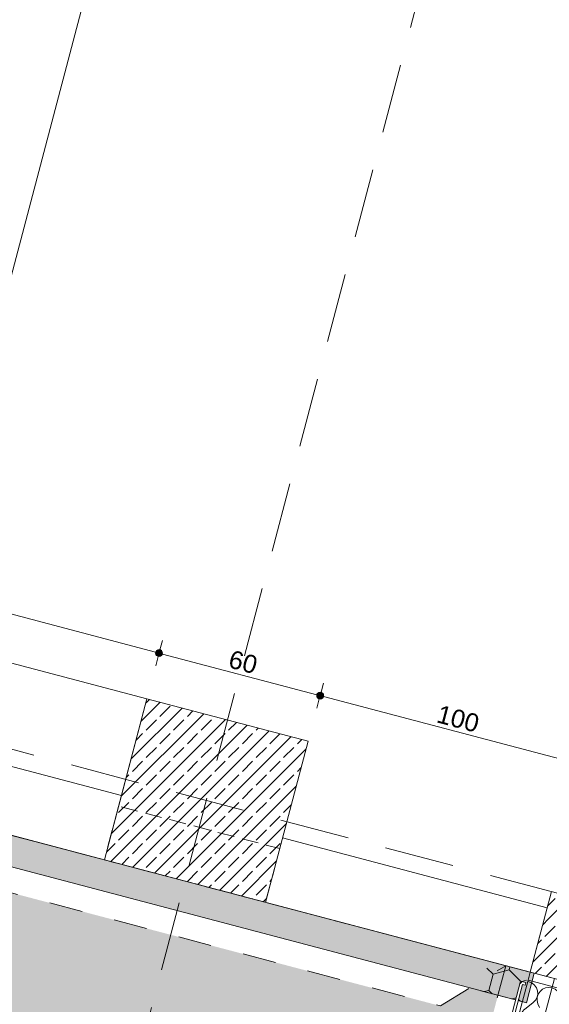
# Model space of a CAD drawing. Header units: millimetres. Extents: x -176817 to 18864955, y -12996033 to 201123.
# Tile 126 of 256: x 154299 to 156205, y -7051 to -3505. Entities that reach past the tile are written whole.
import ezdxf
from ezdxf.enums import TextEntityAlignment as Align

# ---------------------------------------------------------------- set-up
doc = ezdxf.new("R2010")
doc.units = ezdxf.units.MM
doc.header["$MEASUREMENT"] = 0
for name, pattern in [('Przerywana', [240, 120, -120]), ('Przerywana długa', [390, 250, -140]), ('Przerywana gęsta', [90, 60, -30])]:
    doc.linetypes.add(name, pattern=pattern)
for name, color, linetype in [('213-A Wymiarowanie wewnętrzne', 7, 'Continuous'), ('230-A Ściany wewnętrzne', 7, 'Continuous'), ('231-A Ściany zewnętrzne', 7, 'Continuous'), ('280-A Dachy Powłoki', 7, 'Continuous'), ('291-A Obróbka blacharska', 7, 'Continuous'), ('410-K Osie', 7, 'Continuous'), ('440-K Słupy', 7, 'Continuous'), ('450-K Belki', 7, 'Continuous'), ('460-K Stropy', 7, 'Continuous')]:
    doc.layers.add(name, color=color, linetype=linetype)
doc.styles.add('STYL_AUTOMATYCZNY_4', font='arial.ttf')
doc.styles.add('STYL_AUTOMATYCZNY_8', font='ARIALN.TTF')
doc.dimstyles.new('STYL_AUTOMATYCZNY__3', dxfattribs={"dimtxt": 64.999998, "dimasz": 47.5, "dimexe": 0.18, "dimexo": 0.0625, "dimgap": 0, "dimtad": 1, "dimdec": 1, "dimlfac": 0.1, "dimzin": 0, "dimdsep": 46, "dimtxsty": 'STYL_AUTOMATYCZNY_4', "dimblk": 'ARROWHEAD_11', "dimblk1": 'ARROWHEAD_11', "dimblk2": 'ARROWHEAD_11', "dimcen": 0.09, "dimclrd": 30, "dimclre": 30, "dimclrt": 30, "dimazin": 0, "dimtfac": 1, "dimtdec": 4, "dimtmove": 0, "dimatfit": 3, "dimfxl": 0, "dimtolj": 1, "dimtzin": 0, "dimarcsym": 0})
pattern_1 = [(75.218034, (0, 0), (-100.483584, 26.515076), [60, -120]), (75.218034, (-27.28, 100.28), (-100.483584, 26.515076), [60, -120]), (135.218034, (15.31, 58.01), (73.20452, 73.7638), [60, -120]), (135.218034, (-85.18, 84.53), (73.20452, 73.7638), [60, -120]), (195.218034, (0, 0), (-27.27906, 100.278875), [60, -120]), (195.218034, (-100.48, 26.52), (-27.27906, 100.278875), [60, -120])]
pattern_2 = [(45, (0, 0), (-49.497475, 49.497475), []), (45, (-24.75, 24.75), (-49.497475, 49.497475), [52.5, -17.5])]

# ---------------------------------------------------------------- blocks, each defined once
blk = doc.blocks.new('Dach_17_2', base_point=(125499.4, 1149.5))
at = {"layer": '280-A Dachy Powłoki', "linetype": 'Continuous', "lineweight": 0, "true_color": 0x005d2f}
for points in [[(125499.4, 1149.5), (156048.7, -6911.7), (156048.7, -6911.7), (125499.4, 1149.5)], [(155813.8, -7056.6), (125632.2, 907.6), (126910.4, -1420.5), (153553.4, -8450.9)]]:
    blk.add_hatch(color=118, dxfattribs=at).paths.add_polyline_path(points)
at = {"layer": '280-A Dachy Powłoki', "color": 8, "linetype": 'Przerywana', "lineweight": 0, "flags": 128}
for points in [[(125499.4, 1149.5), (156048.7, -6911.7)], [(125499.4, 1149.5), (156048.7, -6911.7)], [(125632.2, 907.6), (155813.8, -7056.6)]]:
    blk.add_lwpolyline(points, dxfattribs=at)
blk = doc.blocks.new('Dach_19_2', base_point=(153553.4, -8450.9))
at = {"layer": '280-A Dachy Powłoki', "linetype": 'Continuous', "lineweight": 0, "true_color": 0x005d2f}
blk.add_hatch(color=118, dxfattribs=at).paths.add_polyline_path([(153553.4, -8450.9), (153476.8, -8741), (154750.9, -11068.1), (154938.8, -11117.7), (156048.7, -6911.7)])
at = {"layer": '280-A Dachy Powłoki', "color": 8, "linetype": 'Przerywana', "lineweight": 0, "flags": 128}
for points in [[(156048.7, -6911.7), (154938.8, -11117.7)], [(155813.8, -7056.6), (156048.7, -6911.7)]]:
    blk.add_lwpolyline(points, dxfattribs=at)
blk = doc.blocks.new('Strop_27_2', base_point=(93575.8, 4862.4))
at = {"layer": '460-K Stropy', "color": 255, "linetype": 'Continuous', "lineweight": 0, "flags": 128}
blk.add_lwpolyline([(93575.8, 4862.4), (155061.3, -11362), (156223.5, -6957.8), (94738, 9266.7)], close=True, dxfattribs=at)
blk = doc.blocks.new('Strop_66_2', base_point=(154655, -6337.1))
at = {"layer": '440-K Słupy', "color": 7, "linetype": 'Przerywana gęsta', "lineweight": 0, "flags": 128}
blk.add_lwpolyline([(154655, -6337.1), (154604, -6530.4), (155184.1, -6683.5), (155235.1, -6490.1), (154848.4, -6388.1)], close=True, dxfattribs=at)
blk = doc.blocks.new('Ściana_81_2', base_point=(155986.6, -6895.3))
at = {"layer": '231-A Ściany zewnętrzne', "linetype": 'Continuous', "lineweight": 0, "true_color": 0x000000}
h = blk.add_hatch(dxfattribs=at)
h.set_pattern_fill('Styropian_0002', color=18, style=0, pattern_type=2)
h.set_pattern_definition(pattern_1)
h.paths.add_polyline_path([(155986.6, -6895.3), (155958.6, -7001.6), (156084.2, -7034.8), (156102.1, -6967.2), (156121.4, -6972.3), (156131.7, -6933.6)])
h = blk.add_hatch(dxfattribs=at)
h.set_pattern_fill('Styropian_0002', color=18, style=0, pattern_type=2)
h.set_pattern_definition(pattern_1)
h.paths.add_polyline_path([(156093.9, -7037.4), (156103.6, -7039.9), (156118.9, -6981.9), (156109.2, -6979.4)])
at = {"layer": '231-A Ściany zewnętrzne', "color": 7, "linetype": 'Continuous', "lineweight": 0, "flags": 128}
for points in [[(156131.7, -6933.6), (155986.6, -6895.3)], [(155958.6, -7001.6), (156084.2, -7034.8)], [(156093.9, -7037.4), (156103.6, -7039.9)]]:
    blk.add_lwpolyline(points, dxfattribs=at)
blk = doc.blocks.new('*X1135')
at = {"layer": '231-A Ściany zewnętrzne', "color": 7, "linetype": 'Continuous', "lineweight": 0}
for p, q in [((156132.1, -6969.1), (156127.6, -6968.6)), ((156141.9, -6973.2), (156132.1, -6969.1)), ((156095.5, -7103.1), (156100.7, -7085)), ((156102.3, -7085.4), (156097.9, -7103.7)), ((156100.7, -7085), (156099.2, -7076.1)), ((156114.2, -7070.8), (156102.3, -7085.4)), ((156114.2, -7070.8), (156116.6, -7068.8)), ((156090.6, -7108.6), (156095.5, -7103.1)), ((156097.9, -7103.7), (156101.6, -7121.5))]:
    blk.add_line(p, q, dxfattribs=at)
blk = doc.blocks.new('*X1136')
at = {"layer": '231-A Ściany zewnętrzne', "color": 7, "linetype": 'Continuous', "lineweight": 0}
for p, q in [((156143, -6973.7), (156141.9, -6973.2)), ((156152.3, -6981.1), (156143, -6973.7)), ((156159.2, -6990.7), (156152.3, -6981.1)), ((156163.1, -7001.8), (156159.2, -6990.7)), ((156161.5, -7025.2), (156163.9, -7013.6)), ((156165.4, -7014), (156161.8, -7025.3)), ((156163.9, -7013.6), (156163.1, -7001.8)), ((156171.9, -7004.1), (156165.4, -7014)), ((156180.9, -6996.4), (156171.9, -7004.1)), ((156191.6, -6991.4), (156180.9, -6996.4)), ((156203.3, -6989.6), (156191.6, -6991.4)), ((156215, -6991), (156203.3, -6989.6)), ((156225.9, -6995.6), (156215, -6991)), ((156235.2, -7002.9), (156225.9, -6995.6)), ((156236, -7004.1), (156235.2, -7002.9)), ((156116.6, -7068.8), (156147.8, -7044.2)), ((156147.8, -7044.2), (156156, -7035.6)), ((156156, -7035.6), (156161.5, -7025.2)), ((156161.8, -7025.3), (156161.5, -7037.1)), ((156161.5, -7037.1), (156164.4, -7048.6)), ((156169.8, -7061.9), (156164.4, -7048.6))]:
    blk.add_line(p, q, dxfattribs=at)
blk = doc.blocks.new('Ściana_112_2', base_point=(156334.3, -6831.9))
at = {"layer": '231-A Ściany zewnętrzne', "linetype": 'Continuous', "lineweight": 0, "true_color": 0x000000}
h = blk.add_hatch(dxfattribs=at)
h.set_pattern_fill('Beton_zbrojony_0002', color=18, style=0, pattern_type=2)
h.set_pattern_definition(pattern_2)
h.paths.add_polyline_path([(156213, -6644.8), (156136.5, -6934.8), (156151, -6938.7), (156227.5, -6648.6)])
h = blk.add_hatch(dxfattribs=at)
h.set_pattern_fill('Beton_zbrojony_0002', color=18, style=0, pattern_type=2)
h.set_pattern_definition(pattern_2)
h.paths.add_polyline_path([(156227.5, -6648.6), (156151, -6938.7), (156273.8, -6971.1), (156506.3, -6767.8), (156517.6, -6725.1)])
at = {"layer": '230-A Ściany wewnętrzne', "color": 7, "linetype": 'Continuous', "lineweight": 0}
for p, q in [((156151, -6938.7), (156136.5, -6934.8)), ((156273.8, -6971.1), (156151, -6938.7)), ((156143.3, -6967.7), (156128.8, -6963.8)), ((156246.5, -6994.9), (156143.3, -6967.7))]:
    blk.add_line(p, q, dxfattribs=at)
at = {"layer": '230-A Ściany wewnętrzne', "color": 7, "linetype": 'Continuous', "lineweight": 0, "flags": 128}
for points in [[(156136.5, -6934.8), (156213, -6644.8)], [(156128.8, -6963.8), (156136.5, -6934.8)], [(156082.9, -7137.9), (156128.8, -6963.8)]]:
    blk.add_lwpolyline(points, dxfattribs=at)
at = {"layer": '231-A Ściany zewnętrzne', "color": 7, "lineweight": 0}
for name in ['*X1135', '*X1136']:
    blk.add_blockref(name, (0, 0), dxfattribs=at)
blk = doc.blocks.new('Ściana_168_2', base_point=(94741.3, 9514))
at = {"layer": '231-A Ściany zewnętrzne', "color": 7, "linetype": 'Continuous', "lineweight": 0, "flags": 128}
for points in [[(94680.1, 9281.9), (156136.5, -6934.9)], [(154665.2, -6298.4), (151469.6, -5455.2)], [(156197.7, -6702.8), (155245.3, -6451.5)], [(156136.5, -6934.9), (156197.7, -6702.8)]]:
    blk.add_lwpolyline(points, dxfattribs=at)
blk = doc.blocks.new('Słup_284_2', base_point=(154970.6, -6316.9))
at = {"layer": '440-K Słupy', "linetype": 'Continuous', "lineweight": 0, "true_color": 0x000000}
h = blk.add_hatch(dxfattribs=at)
h.set_pattern_fill('Beton_zbrojony_0002', color=18, style=0, pattern_type=2)
h.set_pattern_definition(pattern_2)
h.paths.add_polyline_path([(154757, -5950.3), (154604, -6530.4), (155184.1, -6683.5), (155337.2, -6103.4)])
at = {"layer": '440-K Słupy', "color": 7, "linetype": 'Continuous', "lineweight": 0, "flags": 128}
blk.add_lwpolyline([(155184.1, -6683.5), (155337.2, -6103.4), (154757, -5950.3), (154604, -6530.4)], dxfattribs=at)
blk = doc.blocks.new('Belka_182_2', base_point=(151510.4, -5300.4))
at = {"layer": '450-K Belki', "color": 39, "linetype": 'Continuous', "lineweight": 0, "true_color": 0x573938, "flags": 128}
for points in [[(151561.4, -5107), (154757, -5950.3)], [(151469.6, -5455.1), (154665.2, -6298.4)], [(154757, -5950.3), (154665.2, -6298.4)], [(154665.2, -6298.4), (154604, -6530.4)], [(153931.9, -6353.1), (154604, -6530.4)]]:
    blk.add_lwpolyline(points, dxfattribs=at)
blk = doc.blocks.new('*D3171')
at = {"layer": '213-A Wymiarowanie wewnętrzne', "linetype": 'Continuous', "lineweight": 200}
for points in [[(151592.3, -4942.7), (151593.2, -4947.5), (151595.9, -4951.5), (151600, -4954.2), (151604.8, -4955.2), (151609.6, -4954.2), (151613.6, -4951.5), (151616.3, -4947.5), (151617.3, -4942.7), (151616.3, -4937.9), (151613.6, -4933.8), (151609.6, -4931.1), (151604.8, -4930.2), (151600, -4931.1), (151595.9, -4933.8), (151593.2, -4937.9)], [(154787.9, -5785.9), (154788.9, -5790.7), (154791.6, -5794.8), (154795.6, -5797.5), (154800.4, -5798.4), (154805.2, -5797.5), (154809.3, -5794.8), (154812, -5790.7), (154812.9, -5785.9), (154812, -5781.1), (154809.3, -5777.1), (154805.2, -5774.4), (154800.4, -5773.4), (154795.6, -5774.4), (154791.6, -5777.1), (154788.9, -5781.1)]]:
    blk.add_hatch(color=30, dxfattribs=at).paths.add_polyline_path(points)
at = {"layer": '213-A Wymiarowanie wewnętrzne', "color": 30, "linetype": 'Continuous', "lineweight": 0}
for p, q in [((151608, -4930.6), (151616.7, -4897.3)), ((151592.8, -4988), (151601.6, -4954.8)), ((151616.9, -4945.9), (154788.3, -5782.7))]:
    blk.add_line(p, q, dxfattribs=at)
blk.add_circle((151604.8, -4942.7), 12.5, dxfattribs=at)
at = {"layer": '213-A Wymiarowanie wewnętrzne', "color": 30, "lineweight": 200, "insert": (153098.1, -5323.3), "char_height": 65, "attachment_point": 7, "rotation": 345.218, "style": 'STYL_AUTOMATYCZNY_4'}
blk.add_mtext('\\A1;{\\pql;\\fArial|b0|i0|c238|p0;\\W1.000000;330,5}', dxfattribs=at)
blk = doc.blocks.new('ARROWHEAD_11')
at = {"color": 0, "linetype": 'Continuous', "lineweight": 0}
blk.add_line((0, 0), (-1, 0), dxfattribs=at)
at = {"color": 0, "linetype": 'Continuous', "lineweight": 0, "const_width": 0.25, "flags": 128}
blk.add_lwpolyline([(-0.125, 0, 1), (0.125, 0, 1)], format="xyb", close=True, dxfattribs=at)
blk = doc.blocks.new('*D3172')
at = {"layer": '213-A Wymiarowanie wewnętrzne', "linetype": 'Continuous', "lineweight": 200}
for points in [[(154787.9, -5785.9), (154788.9, -5790.7), (154791.6, -5794.8), (154795.6, -5797.5), (154800.4, -5798.4), (154805.2, -5797.5), (154809.3, -5794.8), (154812, -5790.7), (154812.9, -5785.9), (154812, -5781.1), (154809.3, -5777.1), (154805.2, -5774.4), (154800.4, -5773.4), (154795.6, -5774.4), (154791.6, -5777.1), (154788.9, -5781.1)], [(155368, -5939), (155369, -5943.8), (155371.7, -5947.8), (155375.8, -5950.5), (155380.5, -5951.5), (155385.3, -5950.5), (155389.4, -5947.8), (155392.1, -5943.8), (155393, -5939), (155392.1, -5934.2), (155389.4, -5930.2), (155385.3, -5927.4), (155380.5, -5926.5), (155375.8, -5927.4), (155371.7, -5930.2), (155369, -5934.2)]]:
    blk.add_hatch(color=30, dxfattribs=at).paths.add_polyline_path(points)
at = {"layer": '213-A Wymiarowanie wewnętrzne', "color": 30, "linetype": 'Continuous', "lineweight": 0}
for p, q in [((154803.6, -5773.8), (154812.4, -5740.6)), ((154788.5, -5831.2), (154797.2, -5798)), ((154812.5, -5789.1), (155368.4, -5935.8))]:
    blk.add_line(p, q, dxfattribs=at)
blk.add_circle((154800.4, -5785.9), 12.5, dxfattribs=at)
at = {"layer": '213-A Wymiarowanie wewnętrzne', "color": 30, "lineweight": 200, "insert": (155045.9, -5837.2), "char_height": 65, "attachment_point": 7, "rotation": 345.218, "style": 'STYL_AUTOMATYCZNY_4'}
blk.add_mtext('\\A1;{\\pql;\\fArial|b0|i0|c238|p0;\\W1.000000;60}', dxfattribs=at)
blk = doc.blocks.new('*D3173')
at = {"layer": '213-A Wymiarowanie wewnętrzne', "linetype": 'Continuous', "lineweight": 200}
for points in [[(155368, -5939), (155369, -5943.8), (155371.7, -5947.8), (155375.8, -5950.5), (155380.5, -5951.5), (155385.3, -5950.5), (155389.4, -5947.8), (155392.1, -5943.8), (155393, -5939), (155392.1, -5934.2), (155389.4, -5930.2), (155385.3, -5927.4), (155380.5, -5926.5), (155375.8, -5927.4), (155371.7, -5930.2), (155369, -5934.2)], [(156334.9, -6194.1), (156335.9, -6198.9), (156338.6, -6203), (156342.7, -6205.7), (156347.4, -6206.6), (156352.2, -6205.7), (156356.3, -6203), (156359, -6198.9), (156359.9, -6194.1), (156359, -6189.4), (156356.3, -6185.3), (156352.2, -6182.6), (156347.4, -6181.6), (156342.7, -6182.6), (156338.6, -6185.3), (156335.9, -6189.4)]]:
    blk.add_hatch(color=30, dxfattribs=at).paths.add_polyline_path(points)
at = {"layer": '213-A Wymiarowanie wewnętrzne', "color": 30, "linetype": 'Continuous', "lineweight": 0}
for p, q in [((155383.7, -5926.9), (155392.5, -5893.7)), ((155368.6, -5984.3), (155377.3, -5951.1)), ((155392.6, -5942.2), (156335.4, -6191))]:
    blk.add_line(p, q, dxfattribs=at)
blk.add_circle((155380.5, -5939), 12.5, dxfattribs=at)
at = {"layer": '213-A Wymiarowanie wewnętrzne', "color": 30, "lineweight": 200, "insert": (155795.4, -6035), "char_height": 65, "attachment_point": 7, "rotation": 345.218, "style": 'STYL_AUTOMATYCZNY_4'}
blk.add_mtext('\\A1;{\\pql;\\fArial|b0|i0|c238|p0;\\W1.000000;100}', dxfattribs=at)
blk = doc.blocks.new('*D3236')
at = {"layer": '213-A Wymiarowanie wewnętrzne', "linetype": 'Continuous', "lineweight": 200}
for points in [[(157879.4, 9304.8), (157880.3, 9300), (157883, 9295.9), (157887.1, 9293.2), (157891.9, 9292.3), (157896.7, 9293.2), (157900.7, 9295.9), (157903.4, 9300), (157904.4, 9304.8), (157903.4, 9309.6), (157900.7, 9313.6), (157896.7, 9316.3), (157891.9, 9317.3), (157887.1, 9316.3), (157883, 9313.6), (157880.3, 9309.6)], [(153911.9, -5730.6), (153912.9, -5735.4), (153915.6, -5739.4), (153919.6, -5742.1), (153924.4, -5743.1), (153929.2, -5742.1), (153933.3, -5739.4), (153936, -5735.4), (153936.9, -5730.6), (153936, -5725.8), (153933.3, -5721.7), (153929.2, -5719), (153924.4, -5718.1), (153919.6, -5719), (153915.6, -5721.7), (153912.9, -5725.8)]]:
    blk.add_hatch(color=30, dxfattribs=at).paths.add_polyline_path(points)
at = {"layer": '213-A Wymiarowanie wewnętrzne', "color": 30, "linetype": 'Continuous', "lineweight": 0}
for p, q in [((157888.7, 9292.7), (153927.6, -5718.5)), ((157846.6, 9316.7), (157879.8, 9308)), ((157904, 9301.6), (157937.2, 9292.8))]:
    blk.add_line(p, q, dxfattribs=at)
blk.add_circle((157891.9, 9304.8), 12.5, dxfattribs=at)
at = {"layer": '213-A Wymiarowanie wewnętrzne', "color": 30, "lineweight": 200, "insert": (155867.1, 1682.6), "char_height": 65, "attachment_point": 7, "rotation": 75.218, "style": 'STYL_AUTOMATYCZNY_4'}
blk.add_mtext('\\A1;{\\pql;\\fArial|b0|i0|c238|p0;\\W1.000000;1\xa0555}', dxfattribs=at)
blk = doc.blocks.new('Ściana_295_2', base_point=(94351.4, 9368.7))
at = {"layer": '231-A Ściany zewnętrzne', "linetype": 'Continuous', "lineweight": 0, "true_color": 0x000000}
h = blk.add_hatch(dxfattribs=at)
h.set_pattern_fill('Styropian_0002', color=18, style=0, pattern_type=2)
h.set_pattern_definition([(75.218034, (0, 0), (-100.483584, 26.515076), [60, -120]), (75.218034, (-27.28, 100.28), (-100.483584, 26.515076), [60, -120]), (135.218034, (15.31, 58.01), (73.20452, 73.7638), [60, -120]), (135.218034, (-85.18, 84.53), (73.20452, 73.7638), [60, -120]), (195.218034, (0, 0), (-27.27906, 100.278875), [60, -120]), (195.218034, (-100.48, 26.52), (-27.27906, 100.278875), [60, -120])])
h.paths.add_polyline_path([(94323.3, 9262.3), (156084.2, -7034.8), (156102.1, -6967.2), (156121.4, -6972.3), (156118.9, -6981.9), (156109.2, -6979.4), (156093.9, -7037.4), (156122.9, -7045), (156151, -6938.7), (94351.4, 9368.7)])
at = {"layer": '231-A Ściany zewnętrzne', "color": 7, "linetype": 'Continuous', "lineweight": 0, "flags": 128}
for points in [[(156151, -6938.7), (148730, -4980.4)], [(148701.9, -5086.8), (156084.2, -7034.8)], [(156122.9, -7045), (156151, -6938.7)], [(156093.9, -7037.4), (156122.9, -7045)]]:
    blk.add_lwpolyline(points, dxfattribs=at)
blk = doc.blocks.new('Słup_377_2', base_point=(156075.5, -7146.3))
at = {"layer": '291-A Obróbka blacharska', "linetype": 'Continuous', "lineweight": 0, "true_color": 0x000000}
h = blk.add_hatch(dxfattribs=at)
h.set_pattern_fill('Stal_0002', color=18, style=0, pattern_type=2)
h.set_pattern_definition([(45, (0, 0), (-79.54951, 79.54951), []), (45, (-26.52, 26.52), (-79.54951, 79.54951), [])])
h.paths.add_polyline_path([(156051.1, -7160.5), (156244.5, -7211.5), (156249.6, -7192.2), (156239.9, -7189.6), (156237.3, -7199.3), (156063.3, -7153.4), (156109.2, -6979.4), (156118.9, -6981.9), (156121.4, -6972.3), (156102.1, -6967.2)])
at = {"layer": '291-A Obróbka blacharska', "color": 7, "linetype": 'Continuous', "lineweight": 0, "flags": 128}
blk.add_lwpolyline([(156051.1, -7160.5), (156244.5, -7211.5), (156249.6, -7192.2), (156239.9, -7189.6), (156237.3, -7199.3), (156063.3, -7153.4), (156109.2, -6979.4), (156118.9, -6981.9), (156121.4, -6972.3), (156102.1, -6967.2)], close=True, dxfattribs=at)
blk = doc.blocks.new('Standardowy znacznik osi[636]_2', base_point=(14699.6, 30697))
at = {"layer": '410-K Osie', "color": 5, "linetype": 'Przerywana długa', "lineweight": 0}
blk.add_line((17600.4, 29931.6), (181485.5, -13313.5), dxfattribs=at)
at = {"layer": '410-K Osie', "color": 7, "lineweight": 0, "style": 'STYL_AUTOMATYCZNY_8'}
for tag, p in [('AC_MarkerText_1_0', (14599.8, 30777.3)), ('AC_MarkerText_1_1', (184528, -14062.5))]:
    blk.add_attdef(tag, text='', height=100, rotation=345.218, dxfattribs=at).set_placement(p, align=Align.TOP_CENTER)
blk = doc.blocks.new('Standardowy znacznik osi[651]_2', base_point=(175444.8, 71273.9))
at = {"layer": '410-K Osie', "color": 5, "linetype": 'Przerywana długa', "lineweight": 0}
blk.add_line((175073, 69864.8), (153261.1, -12795.1), dxfattribs=at)
at = {"layer": '410-K Osie', "color": 7, "lineweight": 0, "style": 'STYL_AUTOMATYCZNY_8'}
for tag, p in [('AC_MarkerText_1_0', (174271.2, 71767.1)), ('AC_MarkerText_1_1', (151651.9, -13952.6))]:
    blk.add_attdef(tag, text='', height=100, rotation=345.218, dxfattribs=at).set_placement(p, align=Align.TOP_CENTER)

msp = doc.modelspace()

# ---------------------------------------------------------------- block references
at = {"layer": '231-A Ściany zewnętrzne', "color": 7, "lineweight": 0}
for name, p in [('Ściana_168_2', (94741.33, 9513.99)), ('Ściana_295_2', (94351.41, 9368.69)), ('Ściana_112_2', (156334.3, -6831.89)), ('Ściana_81_2', (155986.62, -6895.28))]:
    msp.add_blockref(name, p, dxfattribs=at)
at = {"layer": '280-A Dachy Powłoki', "color": 8, "linetype": 'Przerywana', "lineweight": 0}
for name, p in [('Dach_17_2', (125499.38, 1149.53)), ('Dach_19_2', (153553.39, -8450.88))]:
    msp.add_blockref(name, p, dxfattribs=at)
at = {"layer": '291-A Obróbka blacharska', "color": 7, "lineweight": 0}
msp.add_blockref('Słup_377_2', (156075.52, -7146.29), dxfattribs=at)
at = {"layer": '410-K Osie', "color": 5, "linetype": 'Continuous', "lineweight": 0}
for name, p in [('Standardowy znacznik osi[651]_2', (175444.8, 71273.89)), ('Standardowy znacznik osi[636]_2', (14699.64, 30697.04))]:
    msp.add_blockref(name, p, dxfattribs=at)
at = {"layer": '440-K Słupy', "color": 7, "lineweight": 0}
msp.add_blockref('Słup_284_2', (154970.56, -6316.9), dxfattribs=at)
at = {"layer": '440-K Słupy', "color": 7, "linetype": 'Przerywana gęsta', "lineweight": 0}
msp.add_blockref('Strop_66_2', (154654.98, -6337.05), dxfattribs=at)
at = {"layer": '450-K Belki', "color": 39, "lineweight": 0, "true_color": 0x573938}
msp.add_blockref('Belka_182_2', (151510.38, -5300.43), dxfattribs=at)
at = {"layer": '460-K Stropy', "color": 255, "linetype": 'Continuous', "lineweight": 0}
msp.add_blockref('Strop_27_2', (93575.8, 4862.44), dxfattribs=at)

# ---------------------------------------------------------------- dimensions: what is measured, and where the dimension line sits
at = {"layer": '213-A Wymiarowanie wewnętrzne', "color": 30, "linetype": 'Continuous', "lineweight": 200}
for base, p1, p2, angle, picture, middle, turn in [((153924.43, -5730.59), (67956.39, 33036.47), (63892.27, 18026.62), 255.21803, '*D3236', (155864.15, 1798.67), 75.21803), ((154800.41, -5785.92), (151561.41, -5107.05), (154757.04, -5950.29), 345.21803, '*D3171', (153211.64, -5319.62), 345.21803), ((156347.45, -6194.14), (155337.16, -6103.37), (156576.82, -5324.88), 345.21803, '*D3173', (155875.44, -6022.53), 345.21803), ((155380.53, -5939), (154757.04, -5950.29), (155337.16, -6103.37), 345.21803, '*D3172', (155101.98, -5818.43), 345.21803)]:
    dim = msp.add_linear_dim(base=base, p1=p1, p2=p2, angle=angle, dimstyle='STYL_AUTOMATYCZNY__3', dxfattribs=at)
    dim.commit()
    dim.dimension.update_dxf_attribs({"geometry": picture, "text_midpoint": middle, "dimtype": 160, "text_rotation": turn})

doc.saveas('drawing.dxf')
